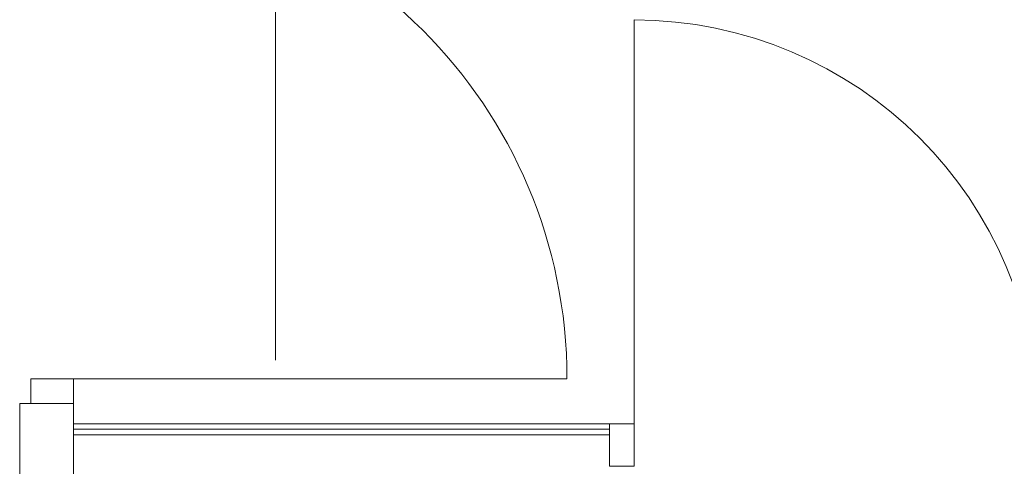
# Model space of a CAD drawing. Header units: centimetres. Extents: x -2424 to 1783, y 5 to 2907.
# Tile 63 of 99: x 530 to 750, y 1178 to 1277. Entities that reach past the tile are written whole.
import ezdxf

# ---------------------------------------------------------------- set-up
doc = ezdxf.new("R2010")
doc.units = ezdxf.units.CM
doc.linetypes.add('Oś', pattern=[222.25, 127, -31.75, 31.75, -31.75])
for name, color, linetype, lineweight in [('A-DETL-GENF', 92, 'Continuous', 9), ('A-DETL-MEDM', 33, 'Continuous', 13), ('A-DOOR', 31, 'Continuous', 13), ('A-WALL', 113, 'Continuous', 13), ('A-WALL-FNSH', 113, 'Continuous', 13), ('S-GRID', 1, 'Continuous', 13)]:
    doc.layers.add(name, color=color, linetype=linetype, lineweight=lineweight)

msp = doc.modelspace()

# ---------------------------------------------------------------- linework, layer by layer
at = {"layer": 'A-DETL-GENF', "color": 251, "lineweight": 9}
for p, q in [((542.38, 1197.33), (532.88, 1197.33)), ((532.88, 1197.33), (532.88, 1191.83)), ((542.38, 1191.83), (542.38, 1197.33)), ((532.88, 1191.83), (542.38, 1191.83)), ((661.88, 1177.83), (661.88, 1187.33)), ((661.88, 1187.33), (667.38, 1187.33)), ((667.38, 1187.33), (667.38, 1177.83)), ((667.38, 1177.83), (661.88, 1177.83))]:
    msp.add_line(p, q, dxfattribs=at)
at = {"layer": 'A-DETL-MEDM', "color": 251, "lineweight": 9}
for p, q in [((532.88, 1197.33), (542.38, 1197.33)), ((532.88, 1191.83), (532.88, 1197.33)), ((542.38, 1197.33), (542.38, 1191.83)), ((542.38, 1191.83), (532.88, 1191.83)), ((667.38, 1187.33), (661.88, 1187.33)), ((661.88, 1187.33), (661.88, 1177.83)), ((667.38, 1177.83), (667.38, 1187.33)), ((661.88, 1177.83), (667.38, 1177.83))]:
    msp.add_line(p, q, dxfattribs=at)
at = {"layer": 'A-DOOR', "color": 251, "lineweight": 9}
for p, q in [((667.38, 1187.33), (667.38, 1277.33)), ((542.38, 1197.33), (652.38, 1197.33))]:
    msp.add_line(p, q, dxfattribs=at)
for centre, radius in [((542.38, 1197.33), 110), ((667.38, 1187.33), 90)]:
    msp.add_arc(centre, radius, 0, 90, dxfattribs=at)
at = {"layer": 'A-WALL', "color": 251, "lineweight": 9}
for p, q in [((532.88, 1191.83), (530.38, 1191.83)), ((530.38, 1191.83), (530.38, 1102.83)), ((542.38, 1102.83), (542.38, 1191.83)), ((542.38, 1186.08), (661.88, 1186.08)), ((542.38, 1184.83), (661.88, 1184.83))]:
    msp.add_line(p, q, dxfattribs=at)
at = {"layer": 'A-WALL-FNSH', "color": 251, "lineweight": 9}
msp.add_line((661.88, 1187.33), (542.38, 1187.33), dxfattribs=at)
at = {"layer": 'S-GRID', "color": 251, "linetype": 'Oś', "lineweight": 9}
msp.add_line((587.38, 2884.27), (587.38, 27.13), dxfattribs=at)

doc.saveas('drawing.dxf')
